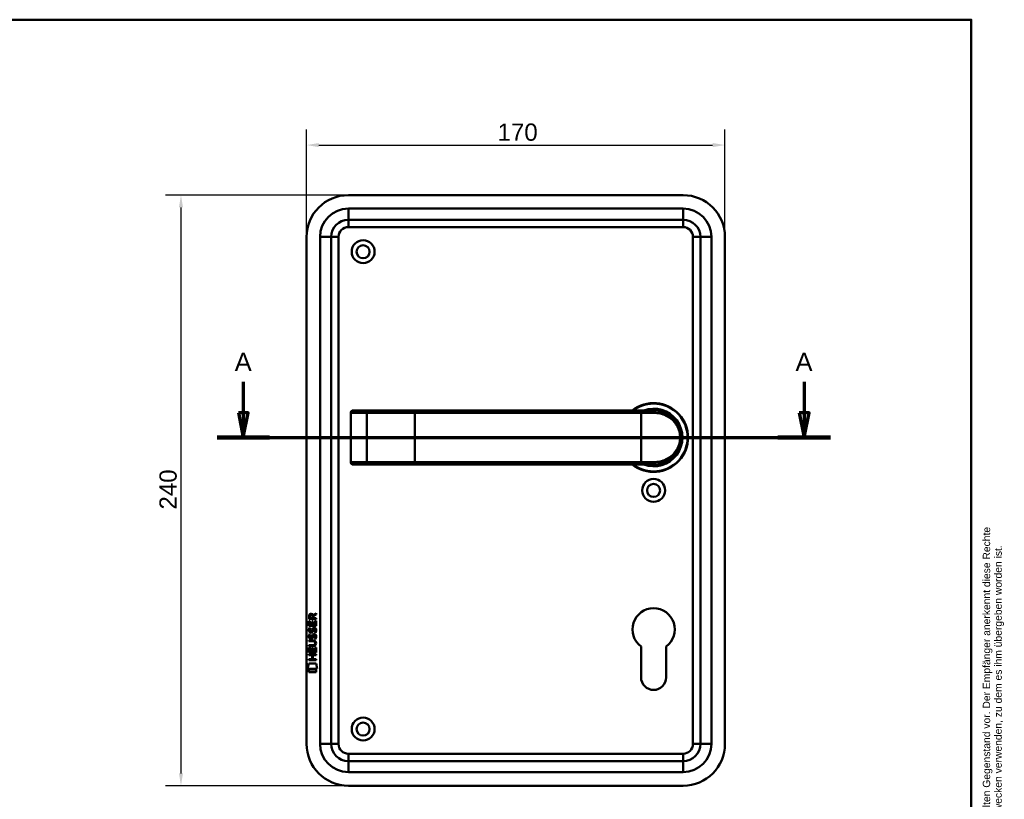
# Model space of a CAD drawing. Header units: millimetres. Extents: x 20 to 833, y 20 to 574.
# Tile 5 of 5: x 433 to 833, y 257 to 574. Entities that reach past the tile are written whole.
import ezdxf
from ezdxf.enums import TextEntityAlignment as Align

# ---------------------------------------------------------------- set-up
doc = ezdxf.new("R2010")
doc.units = ezdxf.units.MM
doc.header["$LTSCALE"] = 2
for name, color, linetype, lineweight in [('Bemaßungen(DIN)', 7, 'Continuous', 25), ('Schnittansichtslinien(DIN)', 7, 'Continuous', 70), ('Sichtbare Kanten(DIN)', 7, 'Continuous', 50), ('Sichtbare tangentiale Kanten(DIN)', 7, 'Continuous', 50), ('Skizziergeometrie(DIN)', 7, 'Continuous', 50), ('Skizzierlinie(DIN)', 7, 'Continuous', 25), ('Symbole(DIN)', 7, 'Continuous', 25)]:
    doc.layers.add(name, color=color, linetype=linetype, lineweight=lineweight)
doc.styles.add('Aktuell-DIN', font='arial.ttf')
doc.styles.add('Aktuell-DINGroßer Text', font='arial.ttf')
doc.styles.add('STANDARD-DIN~0', font='arial.ttf')
doc.styles.add('Textstil10', font='arial.ttf')
doc.styles.add('Textstil41', font='arial.ttf', dxfattribs={"width": 0.8})
doc.styles.add('Textstil83', font='arial.ttf', dxfattribs={"width": 0.8})
doc.dimstyles.new('CAD-LAN', dxfattribs={"dimscale": 2, "dimtxt": 3.5, "dimasz": 2.5, "dimexe": 3.175, "dimexo": 0, "dimgap": 0.8, "dimtad": 1, "dimrnd": 1e-08, "dimtxsty": 'STANDARD-DIN~0', "dimcen": 0.09, "dimdle": 10, "dimclrd": 250, "dimclre": 250, "dimclrt": 250, "dimadec": 0, "dimazin": 2, "dimtfac": 1, "dimtmove": 0, "dimatfit": 3, "dimfxl": 1, "dimtolj": 1, "dimtzin": 0, "dimlwd": 25, "dimlwe": 25, "dimarcsym": 0})

# ---------------------------------------------------------------- blocks, each defined once
blk = doc.blocks.new('Ränder Standardrahmen')
at = {"layer": 'Skizziergeometrie(DIN)', "flags": 128}
blk.add_lwpolyline([(10, 10), (10, 287), (410, 287), (410, 10), (10, 10)], dxfattribs=at)
blk = doc.blocks.new('Schriftfelder Heusser')
at = {"layer": 'Skizziergeometrie(DIN)'}
for p, q in [((101, 229.92), (101, 236.92)), ((101, 236.92), (291, 236.92)), ((111, 229.92), (111, 236.92)), ((123, 229.92), (123, 236.92)), ((232, 229.92), (232, 236.92)), ((256, 229.92), (256, 236.92)), ((291, 236.92), (291, 229.92)), ((101, 191.42), (101, 229.92)), ((101, 229.92), (291, 229.92)), ((111, 229.92), (111, 221.42)), ((123, 229.92), (123, 221.42)), ((232, 229.92), (232, 221.42)), ((256, 229.92), (256, 221.42)), ((291, 229.92), (291, 191.42)), ((101, 221.42), (291, 221.42)), ((150, 221.42), (150, 204.42)), ((198.85, 221.42), (198.85, 204.42)), ((216.35, 221.42), (216.35, 204.42)), ((238.35, 221.42), (238.35, 204.42)), ((278, 221.42), (278, 191.42)), ((278, 208.67), (291, 208.67)), ((101, 204.42), (291, 204.42)), ((142, 204.42), (142, 191.42)), ((236, 204.42), (236, 191.42)), ((278, 200.17), (291, 200.17)), ((291, 191.42), (101, 191.42))]:
    blk.add_line(p, q, dxfattribs=at)
at = {"layer": 'Skizzierlinie(DIN)'}
for p, q in [((113.5, 221.42), (113.5, 204.42)), ((118, 221.42), (118, 204.42)), ((162.35, 221.42), (162.35, 204.42)), ((166.85, 221.42), (166.85, 204.42)), ((113.5, 217.17), (150, 217.17)), ((162.35, 217.17), (278, 217.17)), ((113.5, 212.92), (150, 212.92)), ((162.35, 212.92), (278, 212.92)), ((113.5, 208.67), (150, 208.67)), ((162.35, 208.67), (278, 208.67))]:
    blk.add_line(p, q, dxfattribs=at)
for centre in [(115.75, 219.25), (164.6, 219.25), (115.75, 215.04), (164.6, 215.04), (115.75, 210.79), (164.6, 210.79), (115.75, 206.54), (164.6, 206.54)]:
    blk.add_circle(centre, 1.75, dxfattribs=at)
at = {"layer": 'Symbole(DIN)', "color": 7, "insert": (293.33, 191.7), "char_height": 1.5, "width": 182.3003, "attachment_point": 1, "rotation": 90, "line_spacing_factor": 0.944221, "style": 'Aktuell-DIN'}
blk.add_mtext('\\fArial|b0|i0;\\H1.5000;Die Schlossfabrik Heusser AG ist Eigentümerin dieses Dokumentes und behält sich alle Rechte an diesem und dem dargestellten Gegenstand vor. Der Empfänger anerkennt diese Rechte\\Pund wird das Dokument nicht ohne schriftliche Ermächtigung der Eigentümerin Dritten zugänglich machen oder zu anderen Zwecken verwenden, zu dem es ihm übergeben worden ist.\\P ', dxfattribs=at)
at = {"layer": 'Symbole(DIN)', "color": 179, "true_color": 0x262659, "style": 'Aktuell-DIN'}
for s, insert, char_height, attachment_point in [('Pos.', (106, 227), 2.489, 2), ('Menge', (117, 227), 2.489, 2), ('Benennung', (125.81, 225.38), 2.489, 4), ('B-Nummer', (234.74, 225.62), 2.489, 4), ('Material', (265.02, 225.62), 2.489, 5), ('\\fArial|b0|i0;a', (115.81, 219.53), 2, 5), ('\\fArial|b0|i0;e', (164.54, 219.53), 2, 5), ('\\fArial|b0|i0;Gezeichnet', (200.05, 219.23), 2, 4), ('\\fArial|b0|i0;b', (115.75, 215), 2, 5), ('\\fArial|b0|i0;f', (164.55, 215.06), 2, 5), ('\\fArial|b0|i0;Freigegeben', (199.92, 216), 2, 1), ('\\fArial|b0|i0;Projekt', (200, 211.98), 2, 1), ('\\fArial|b0|i0;c', (115.75, 211.01), 2, 5), ('\\fArial|b0|i0;g', (164.63, 211.05), 2, 5), ('\\fArial|b0|i0;d', (115.76, 206.55), 2, 5), ('\\fArial|b0|i0;h', (164.55, 206.57), 2, 5), ('\\fArial|b0|i0;CAD-Nr.', (200, 207.5), 2, 1), ('\\fArial|b0|i0;\\H2.0000;Massstab', (284.39, 206.37), 2, 5), ('\\fArial|b0|i0;\\H2.0000;Baugruppe', (143.1, 203.73), 2, 1), ('\\fArial|b0|i0;Zeichnungs-Nr.', (237, 203.5), 2, 1), ('\\fArial|b0|i0;\\H2.5000;4853 Murgenthal', (113.33, 192.46), 2.5, 7)]:
    blk.add_mtext(s, dxfattribs=dict(at, insert=insert, char_height=char_height, attachment_point=attachment_point))
at = {"layer": 'Symbole(DIN)', "color": 179, "true_color": 0x262659, "attachment_point": 5, "style": 'Aktuell-DIN'}
for s, insert, char_height, width in [('Änd.', (107.21, 213), 2.489, 12.3494), ('Änd.', (156.12, 212.76), 2.489, 12.3494), ('\\fArial|b0|i0;Änderung', (284.51, 202.33), 2, 12.1143)]:
    blk.add_mtext(s, dxfattribs=dict(at, insert=insert, char_height=char_height, width=width))
at = {"layer": 'Symbole(DIN)', "color": 7, "insert": (143.1, 196.62), "char_height": 4.5, "width": 90.18, "attachment_point": 4, "style": 'Aktuell-DIN'}
blk.add_mtext('\\fArial|b0|i0;\\W0.90;\\H4.5000;Heusser-Muschel Serie 3  EN179', dxfattribs=at)
at = {"layer": 'Symbole(DIN)', "color": 179, "true_color": 0x262659, "style": 'Textstil10'}
blk.add_attdef('ERSTELLUNGSDATUM_001', (217.23, 218.29), '', height=2, dxfattribs=at)
at = {"layer": 'Symbole(DIN)', "color": 179, "true_color": 0x262659}
for tag, height, style, p in [('AUTOR', 2.49, 'Aktuell-DIN', (240.03, 219.26)), ('KONTROLLDATUM', 2, 'Textstil10', (217.42, 215.04)), ('KONTROLLIERT_VON', 2, 'Textstil10', (239.98, 215.05))]:
    blk.add_attdef(tag, text='', height=height, dxfattribs=dict(at, style=style)).set_placement(p, align=Align.MIDDLE_LEFT)
at = {"layer": 'Symbole(DIN)', "color": 7, "style": 'Textstil83', "width": 0.8}
blk.add_attdef('Anfänglicher_Ansichtsmaßstab_001', (281.57, 213.34), '', height=2.3, dxfattribs=at)
at = {"layer": 'Symbole(DIN)', "color": 179, "true_color": 0x262659, "style": 'Textstil10'}
blk.add_attdef('PROJEKT', text='', height=2, dxfattribs=at).set_placement((217.77, 209.72), align=Align.BOTTOM_LEFT)
at = {"layer": 'Symbole(DIN)', "color": 7, "style": 'Textstil41', "width": 0.8}
blk.add_attdef('STATUS', text='', height=5, dxfattribs=at).set_placement((284.53, 195.86), align=Align.MIDDLE_CENTER)
blk = doc.blocks.new('*D21')
at = {"layer": 'Bemaßungen(DIN)', "color": 250, "linetype": 'Continuous', "lineweight": 25, "true_color": 0x3f3f3f, "transparency": 16777216}
for p, q in [((549.93, 485.7), (549.93, 529.4)), ((719.93, 485.7), (719.93, 529.4)), ((554.93, 523.05), (714.93, 523.05))]:
    blk.add_line(p, q, dxfattribs=at)
at = {"layer": 'Bemaßungen(DIN)', "color": 250, "linetype": 'Continuous', "true_color": 0x3f3f3f, "transparency": 16777216}
for points in [[(554.93, 523.88), (554.93, 522.21), (549.93, 523.05)], [(714.93, 523.88), (714.93, 522.21), (719.93, 523.05)]]:
    blk.add_solid(points, dxfattribs=at)
at = {"layer": 'Defpoints', "color": 0, "linetype": 'Continuous', "transparency": 16777216}
for p in [(719.93, 523.05), (549.93, 485.7), (719.93, 485.7)]:
    blk.add_point(p, dxfattribs=at)
at = {"layer": 'Bemaßungen(DIN)', "color": 250, "linetype": 'Continuous', "lineweight": 25, "true_color": 0x3f3f3f, "transparency": 16777216, "insert": (627.54, 531.79), "char_height": 7, "attachment_point": 1, "style": 'STANDARD-DIN~0'}
blk.add_mtext('\\A1;170', dxfattribs=at)
blk = doc.blocks.new('*D22')
at = {"layer": 'Bemaßungen(DIN)', "color": 250, "linetype": 'Continuous', "lineweight": 25, "true_color": 0x3f3f3f, "transparency": 16777216}
for p, q in [((566.93, 502.7), (492.58, 502.7)), ((498.93, 497.7), (498.93, 267.7)), ((566.93, 262.7), (492.58, 262.7))]:
    blk.add_line(p, q, dxfattribs=at)
at = {"layer": 'Bemaßungen(DIN)', "color": 250, "linetype": 'Continuous', "true_color": 0x3f3f3f, "transparency": 16777216}
for points in [[(498.1, 497.7), (499.76, 497.7), (498.93, 502.7)], [(498.1, 267.7), (499.76, 267.7), (498.93, 262.7)]]:
    blk.add_solid(points, dxfattribs=at)
at = {"layer": 'Defpoints', "color": 0, "linetype": 'Continuous', "transparency": 16777216}
for p in [(566.93, 502.7), (498.93, 262.7), (566.93, 262.7)]:
    blk.add_point(p, dxfattribs=at)
at = {"layer": 'Bemaßungen(DIN)', "color": 250, "linetype": 'Continuous', "lineweight": 25, "true_color": 0x3f3f3f, "transparency": 16777216, "insert": (490.18, 374.92), "char_height": 7, "attachment_point": 1, "rotation": 90, "style": 'STANDARD-DIN~0'}
blk.add_mtext('\\A1;240', dxfattribs=at)
blk = doc.blocks.new('2DTransSchnitt0')
at = {"layer": 'Schnittansichtslinien(DIN)', "linetype": 'Continuous'}
for p, q in [((262.12, 213.43), (262.12, 207.1)), ((376.04, 213.43), (376.04, 207.1)), ((261.12, 207.1), (262.12, 202.1)), ((263.12, 207.1), (261.12, 207.1)), ((262.12, 207.1), (262.12, 202.1)), ((262.12, 202.1), (263.12, 207.1)), ((375.04, 207.1), (376.04, 202.1)), ((377.04, 207.1), (375.04, 207.1)), ((376.04, 207.1), (376.04, 202.1)), ((376.04, 202.1), (377.04, 207.1)), ((256.79, 202.1), (381.37, 202.1))]:
    blk.add_line(p, q, dxfattribs=at)
at = {"layer": 'Schnittansichtslinien(DIN)', "linetype": 'Continuous', "lineweight": 140}
for p, q in [((256.79, 202.1), (267.46, 202.1)), ((370.7, 202.1), (381.37, 202.1))]:
    blk.add_line(p, q, dxfattribs=at)
at = {"layer": 'Schnittansichtslinien(DIN)', "linetype": 'Continuous', "flags": 128}
for points in [[(261.12, 207.1), (262.12, 202.1), (263.12, 207.1), (261.12, 207.1)], [(375.04, 207.1), (376.04, 202.1), (377.04, 207.1), (375.04, 207.1)]]:
    blk.add_lwpolyline(points, dxfattribs=at)
at = {"layer": 'Schnittansichtslinien(DIN)'}
for points in [[(261.12, 207.1), (262.12, 202.1), (263.12, 207.1), (261.12, 207.1)], [(375.04, 207.1), (376.04, 202.1), (377.04, 207.1), (375.04, 207.1)]]:
    blk.add_solid(points, dxfattribs=at)
at = {"layer": 'Schnittansichtslinien(DIN)', "char_height": 3.73, "attachment_point": 7, "style": 'Aktuell-DINGroßer Text'}
for insert in [(260.37, 215.6), (374.28, 215.6)]:
    blk.add_mtext('A', dxfattribs=dict(at, insert=insert))

msp = doc.modelspace()

# ---------------------------------------------------------------- linework, layer by layer
at = {"layer": 'Sichtbare Kanten(DIN)'}
for p, q in [((702.93, 502.7), (566.93, 502.7)), ((566.93, 492.7), (702.93, 492.7)), ((549.93, 485.7), (549.93, 279.7)), ((559.93, 279.7), (559.93, 485.7)), ((709.93, 485.7), (709.93, 279.7)), ((719.93, 279.7), (719.93, 485.7)), ((567.879, 414.2), (567.879, 394.2)), ((568.879, 415.2), (568.899, 415.2)), ((575.452, 415.2), (568.899, 415.2)), ((575.369, 415.196), (575.369, 415.196)), ((593.93, 415.2), (575.452, 415.2)), ((685.93, 415.2), (593.93, 415.2)), ((685.93, 415.2), (690.93, 415.2)), ((568.899, 393.2), (568.879, 393.2)), ((568.899, 393.2), (575.452, 393.2)), ((575.452, 393.2), (593.93, 393.2)), ((593.93, 393.2), (685.93, 393.2)), ((690.93, 393.2), (685.93, 393.2)), ((552.607, 331.976), (553.802, 332.766)), ((553.802, 332.332), (552.66, 331.577)), ((553.802, 332.766), (553.802, 332.332)), ((550.94, 327.616), (550.941, 329.62)), ((550.941, 329.62), (551.29, 329.62)), ((550.942, 330.346), (550.944, 331.66)), ((553.8, 330.344), (550.942, 330.346)), ((551.29, 329.62), (551.288, 327.993)), ((551.293, 331.616), (551.292, 330.727)), ((551.292, 330.727), (552.309, 330.727)), ((552.183, 327.992), (552.184, 329.439)), ((552.184, 329.439), (552.533, 329.439)), ((552.309, 330.727), (552.31, 331.615)), ((552.533, 329.439), (552.531, 327.992)), ((552.66, 331.577), (552.659, 330.726)), ((552.659, 330.726), (553.801, 330.725)), ((553.45, 327.991), (553.451, 329.638)), ((553.451, 329.638), (553.8, 329.638)), ((553.8, 329.638), (553.798, 327.614)), ((553.801, 330.725), (553.8, 330.344)), ((553.798, 327.614), (550.94, 327.616)), ((551.109, 324.296), (551.448, 324.195)), ((551.111, 326.842), (551.45, 326.742)), ((551.288, 327.993), (552.183, 327.992)), ((551.308, 325.51), (551.315, 325.493)), ((551.992, 325.413), (552.003, 325.43)), ((552.531, 327.992), (553.45, 327.991)), ((553.04, 326.539), (553.028, 326.539)), ((550.935, 321.765), (552.581, 321.764)), ((550.935, 321.388), (550.935, 321.765)), ((552.604, 321.387), (550.935, 321.388)), ((551.306, 322.964), (551.313, 322.947)), ((551.99, 322.866), (552.001, 322.883)), ((553.038, 323.992), (553.026, 323.992)), ((553.484, 320.602), (553.484, 320.612)), ((550.929, 315.708), (550.929, 316.085)), ((550.929, 316.085), (553.788, 316.083)), ((550.931, 316.878), (550.933, 318.882)), ((553.79, 316.876), (550.931, 316.878)), ((550.933, 319.831), (552.603, 319.829)), ((550.933, 319.454), (550.933, 319.831)), ((552.579, 319.452), (550.933, 319.454)), ((550.933, 318.882), (551.281, 318.882)), ((551.281, 318.882), (551.28, 317.255)), ((551.28, 317.255), (552.175, 317.254)), ((552.175, 317.254), (552.176, 318.701)), ((552.176, 318.701), (552.524, 318.701)), ((552.524, 318.701), (552.523, 317.254)), ((552.523, 317.254), (553.442, 317.253)), ((553.442, 317.253), (553.443, 318.9)), ((553.443, 318.9), (553.791, 318.9)), ((553.788, 316.083), (553.788, 315.705)), ((553.791, 318.9), (553.79, 316.876)), ((685.83, 306.7), (685.83, 319.275)), ((696.03, 319.275), (696.03, 306.7)), ((550.396, 310.196), (550.855, 312.329)), ((550.855, 312.329), (553.861, 312.326)), ((550.927, 313.773), (550.928, 314.15)), ((553.786, 313.771), (550.927, 313.773)), ((550.928, 314.15), (552.171, 314.149)), ((552.172, 315.707), (550.929, 315.708)), ((552.171, 314.149), (552.172, 315.707)), ((552.528, 315.706), (552.527, 314.149)), ((552.527, 314.149), (553.786, 314.148)), ((553.788, 315.705), (552.528, 315.706)), ((553.786, 314.148), (553.786, 313.771)), ((553.861, 312.326), (554.311, 310.193)), ((554.311, 310.193), (550.396, 310.196)), ((550.855, 308.768), (550.856, 309.91)), ((553.852, 308.766), (550.855, 308.768)), ((550.856, 309.91), (553.853, 309.908)), ((553.853, 309.908), (553.852, 308.766)), ((702.93, 272.7), (566.93, 272.7)), ((566.93, 262.7), (702.93, 262.7))]:
    msp.add_line(p, q, dxfattribs=at)
for centre, radius in [((572.93, 479.7), 4.65), ((572.93, 479.7), 2.65), ((690.93, 382.7), 4.65), ((690.93, 382.7), 2.65), ((572.93, 285.7), 4.65), ((572.93, 285.7), 2.65)]:
    msp.add_circle(centre, radius, dxfattribs=at)
for centre, radius, start, end in [((566.93, 485.7), 17, 90, 180), ((702.93, 485.7), 17, 0, 90), ((566.93, 485.7), 7, 90, 180), ((702.93, 485.7), 7, 0, 90), ((690.93, 404.2), 14, 231.78679, 128.21321), ((690.93, 404.2), 13.8, 232.8542, 127.1458), ((568.879, 414.2), 1, 90, 180), ((690.93, 404.2), 11.7, 250.08028, 109.91972), ((690.93, 404.2), 11.6, 251.49137, 108.50863), ((690.93, 404.2), 11.5, 253.04257, 106.95743), ((690.93, 404.2), 11.3, 256.76803, 103.23197), ((703.578, 416.57), 8.725, 254.07765, 254.08013), ((700.988, 406.431), 0.85, 48.70094, 48.70407), ((700.988, 406.431), 0.85, 336.31546, 336.31943), ((700.988, 401.968), 0.85, 23.68057, 23.80877), ((568.879, 394.2), 1, 180, 270), ((690.93, 326.2), 8.6, 306.37184, 233.62816), ((690.93, 306.7), 5.1, 180, 0), ((566.93, 279.7), 17, 180, 270), ((566.93, 279.7), 7, 180, 270), ((702.93, 279.7), 17, 270, 0), ((702.93, 279.7), 7, 270, 0)]:
    msp.add_arc(centre, radius, start, end, dxfattribs=at)
for centre, major_axis, ratio, start_param, end_param in [((552.471, 330.843), (-0.976, 1.274), 0.5180415, 5.9043613, 6.8771057), ((551.078, 330.762), (-1.242, -1.64), 0.5994938, 2.7365723, 3.5673799), ((552.574, 328.621), (1.103, 3.296), 0.2312948, 2.8124619, 2.8734213), ((552.053, 326.304), (0.574, 1.004), 0.5438409, 2.7534304, 3.2137241), ((551.933, 325.437), (0.098, 0.139), 0.3641716, 4.4844927, 4.7925708), ((552.38, 324.852), (0.839, 1.642), 0.4591024, 5.9761877, 6.4975755), ((552.658, 326.321), (1.192, 3.54), 0.2215161, 2.8263053, 2.8854462), ((552.059, 323.767), (0.583, 1.012), 0.541605, 2.7569093, 3.2147406), ((551.931, 322.891), (0.098, 0.139), 0.3641716, 4.4844927, 4.7925708), ((548.764, 324.134), (4.808, -4.323), 0.3742014, 5.888113, 6.6064523), ((548.76, 317.09), (4.814, 4.313), 0.3742661, 5.9599282, 6.6783921), ((530.051, 340.439), (23.266, -20.361), 0.1371339, 6.127502, 6.402435), ((552.38, 322.308), (0.838, 1.64), 0.4594521, 5.9760112, 6.497704)]:
    msp.add_ellipse(centre, major_axis=major_axis, ratio=ratio, start_param=start_param, end_param=end_param, dxfattribs=at)
for points, knots in [([(690.93, 393.2), (691.795, 393.2), (693.51, 393.407), (696.593, 394.533), (699.664, 396.997), (701.58, 400.599), (702.046, 404.19), (701.762, 406.427), (701.255, 408.059), (700.592, 409.566), (699.065, 411.885), (696.594, 413.866), (693.507, 414.993), (691.795, 415.2), (690.93, 415.2)], [-3.4261334, -3.4261334, -3.4261334, -3.4261334, -3.1814096, -2.9366858, -2.4472382, -1.9577905, -1.7130667, -1.4683429, -1.345981, -1.2236191, -0.9788953, -0.4894476, -0.2447238, 0, 0, 0, 0]), ([(553.484, 320.612), (553.484, 320.658), (553.482, 320.705), (553.466, 320.841), (553.443, 320.928), (553.369, 321.079), (553.323, 321.14), (553.203, 321.246), (553.132, 321.286), (552.915, 321.37), (552.755, 321.387), (552.604, 321.387)], [-0.13394602, -0.13394602, -0.13394602, -0.13394602, -0.11996159, -0.11996159, -0.09310912, -0.09310912, -0.06964663, -0.06964663, -0.04519613, -0.04519613, 0, 0, 0, 0])]:
    msp.add_open_spline(points, degree=3, knots=knots, dxfattribs=at)
for points in [[(550.944, 331.66), (550.958, 332.101), (551.19, 332.563), (551.803, 332.563)], [(552.31, 331.615), (552.31, 331.888), (552.223, 332.213), (551.808, 332.214)], [(550.988, 325.364), (550.897, 325.604), (550.868, 325.838), (550.91, 326.166)], [(550.908, 323.619), (550.926, 323.759), (550.968, 323.965), (551.038, 324.139)], [(550.91, 326.166), (550.928, 326.305), (550.97, 326.512), (551.04, 326.685)], [(551.547, 324.903), (551.324, 324.936), (551.094, 325.081), (550.988, 325.364)], [(551.038, 324.139), (551.058, 324.188), (551.109, 324.296), (551.109, 324.296)], [(551.04, 326.685), (551.06, 326.735), (551.111, 326.842), (551.111, 326.842)], [(551.295, 326.277), (551.231, 326.025), (551.225, 325.801), (551.283, 325.584)], [(551.448, 324.195), (551.448, 324.195), (551.328, 323.869), (551.293, 323.731)], [(551.45, 326.742), (551.45, 326.742), (551.33, 326.415), (551.295, 326.277)], [(551.52, 325.28), (551.667, 325.221), (551.855, 325.256), (551.961, 325.371)], [(551.702, 324.89), (551.601, 324.892), (551.58, 324.898), (551.547, 324.903)], [(552.33, 325.255), (552.214, 325.045), (552.019, 324.886), (551.702, 324.89)], [(552.003, 325.43), (552.071, 325.539), (552.128, 325.703), (552.183, 325.948)], [(552.181, 323.401), (552.265, 323.769), (552.367, 323.981), (552.508, 324.148)], [(552.183, 325.948), (552.267, 326.316), (552.369, 326.527), (552.511, 326.695)], [(552.522, 325.797), (552.468, 325.558), (552.406, 325.393), (552.33, 325.255)], [(552.508, 324.148), (552.601, 324.258), (552.732, 324.331), (552.911, 324.355)], [(552.511, 326.695), (552.603, 326.805), (552.734, 326.877), (552.913, 326.901)], [(552.571, 325.996), (552.563, 325.966), (552.523, 325.8), (552.522, 325.797)], [(552.757, 326.421), (552.686, 326.333), (552.626, 326.194), (552.571, 325.996)], [(553.028, 326.539), (552.907, 326.539), (552.831, 326.506), (552.757, 326.421)], [(552.911, 324.355), (553.199, 324.393), (553.482, 324.293), (553.675, 323.976)], [(552.913, 326.901), (553.201, 326.94), (553.484, 326.839), (553.677, 326.523)], [(553.232, 324.956), (553.232, 324.956), (553.387, 325.21), (553.446, 325.495)], [(553.601, 324.87), (553.58, 324.874), (553.232, 324.956), (553.232, 324.956)], [(553.446, 325.495), (553.515, 325.828), (553.514, 326.104), (553.408, 326.301)], [(553.825, 325.588), (553.796, 325.257), (553.638, 324.927), (553.601, 324.87)], [(553.677, 326.523), (553.787, 326.342), (553.841, 326.123), (553.841, 325.853)], [(553.841, 325.853), (553.841, 325.769), (553.834, 325.683), (553.825, 325.588)], [(550.986, 322.817), (550.895, 323.058), (550.866, 323.291), (550.908, 323.619)], [(551.545, 322.356), (551.322, 322.389), (551.092, 322.535), (550.986, 322.817)], [(551.293, 323.731), (551.229, 323.478), (551.223, 323.254), (551.281, 323.038)], [(551.518, 322.734), (551.665, 322.674), (551.853, 322.71), (551.959, 322.824)], [(551.7, 322.344), (551.599, 322.345), (551.578, 322.352), (551.545, 322.356)], [(552.328, 322.708), (552.212, 322.498), (552.017, 322.34), (551.7, 322.344)], [(552.001, 322.883), (552.069, 322.993), (552.126, 323.156), (552.181, 323.401)], [(552.52, 323.251), (552.466, 323.011), (552.404, 322.846), (552.328, 322.708)], [(552.569, 323.45), (552.561, 323.419), (552.521, 323.253), (552.52, 323.251)], [(552.755, 323.875), (552.684, 323.786), (552.624, 323.648), (552.569, 323.45)], [(553.026, 323.992), (552.905, 323.993), (552.829, 323.96), (552.755, 323.875)], [(553.23, 322.41), (553.23, 322.41), (553.385, 322.664), (553.444, 322.948)], [(553.599, 322.323), (553.578, 322.328), (553.23, 322.41), (553.23, 322.41)], [(553.444, 322.948), (553.513, 323.282), (553.512, 323.558), (553.406, 323.755)], [(553.823, 323.041), (553.794, 322.71), (553.636, 322.381), (553.599, 322.323)], [(553.675, 323.976), (553.785, 323.796), (553.839, 323.577), (553.839, 323.307)], [(553.839, 323.307), (553.839, 323.222), (553.832, 323.136), (553.823, 323.041)]]:
    msp.add_open_spline(points, degree=3, dxfattribs=at)
at = {"layer": 'Sichtbare tangentiale Kanten(DIN)'}
for p, q in [((702.93, 497.2), (566.93, 497.2)), ((566.93, 497.2), (566.93, 492.7)), ((702.93, 497.2), (702.93, 492.7)), ((566.93, 489.7), (566.93, 492.7)), ((702.93, 489.7), (702.93, 492.7)), ((566.93, 489.7), (702.93, 489.7)), ((555.43, 485.7), (555.43, 279.7)), ((555.43, 485.7), (559.93, 485.7)), ((562.93, 485.7), (559.93, 485.7)), ((562.93, 279.7), (562.93, 485.7)), ((706.93, 485.7), (706.93, 279.7)), ((706.93, 485.7), (709.93, 485.7)), ((714.43, 485.7), (709.93, 485.7)), ((714.43, 279.7), (714.43, 485.7)), ((567.937, 414.2), (567.879, 414.2)), ((567.937, 394.2), (567.937, 414.2)), ((567.937, 414.2), (574.491, 414.2)), ((574.491, 394.2), (574.491, 414.2)), ((574.491, 414.2), (593.93, 414.2)), ((593.93, 415.2), (593.93, 414.2)), ((593.93, 414.2), (685.93, 414.2)), ((593.93, 414.2), (593.93, 394.2)), ((685.93, 415.2), (685.93, 414.2)), ((691.193, 414.2), (685.93, 414.2)), ((685.93, 414.2), (685.93, 394.2)), ((567.879, 394.2), (567.937, 394.2)), ((574.491, 394.2), (567.937, 394.2)), ((593.93, 394.2), (574.491, 394.2)), ((593.93, 393.2), (593.93, 394.2)), ((685.93, 394.2), (593.93, 394.2)), ((685.93, 393.2), (685.93, 394.2)), ((685.93, 394.2), (691.193, 394.2)), ((559.93, 279.7), (555.43, 279.7)), ((559.93, 279.7), (562.93, 279.7)), ((709.93, 279.7), (706.93, 279.7)), ((709.93, 279.7), (714.43, 279.7)), ((702.93, 275.7), (566.93, 275.7)), ((566.93, 272.7), (566.93, 275.7)), ((566.93, 272.7), (566.93, 268.2)), ((702.93, 272.7), (702.93, 275.7)), ((702.93, 272.7), (702.93, 268.2)), ((566.93, 268.2), (702.93, 268.2))]:
    msp.add_line(p, q, dxfattribs=at)
for centre, radius, start, end in [((566.93, 485.7), 11.5, 90, 180), ((702.93, 485.7), 11.5, 0, 90), ((566.93, 485.7), 4, 90, 180), ((702.93, 485.7), 4, 0, 90), ((566.93, 279.7), 11.5, 180, 270), ((566.93, 279.7), 4, 180, 270), ((702.93, 279.7), 4, 270, 0), ((702.93, 279.7), 11.5, 270, 0)]:
    msp.add_arc(centre, radius, start, end, dxfattribs=at)
for centre, major_axis, ratio, start_param, end_param in [((568.899, 414.2), (0, 1), 0.9612617, 0, 1.5707963), ((575.452, 414.2), (0, 1), 0.9612617, 0, 1.5707963), ((690.93, 414.2), (0, 1), 0.2631579, 4.712389, 6.2831853), ((568.899, 394.2), (0, -1), 0.9612617, 4.712389, 6.2831853), ((575.452, 394.2), (0, -1), 0.9612617, 4.712389, 6.2831853), ((690.93, 394.2), (0, -1), 0.2631579, 0, 1.5707963)]:
    msp.add_ellipse(centre, major_axis=major_axis, ratio=ratio, start_param=start_param, end_param=end_param, dxfattribs=at)
msp.add_open_spline([(691.193, 414.2), (692.021, 414.2), (692.841, 414.106), (693.619, 413.931), (694.398, 413.756), (695.136, 413.5), (695.826, 413.179), (697.204, 412.537), (698.387, 411.637), (699.337, 410.534), (699.812, 409.982), (700.23, 409.379), (700.581, 408.722), (700.756, 408.393), (700.915, 408.051), (701.055, 407.694), (701.195, 407.337), (701.316, 406.966), (701.415, 406.584), (701.613, 405.818), (701.722, 405.005), (701.72, 404.19), (701.719, 403.375), (701.607, 402.559), (701.411, 401.796), (701.019, 400.272), (700.284, 398.962), (699.329, 397.859), (698.373, 396.756), (697.201, 395.86), (695.825, 395.22), (695.137, 394.9), (694.399, 394.644), (693.62, 394.469), (692.841, 394.294), (692.021, 394.2), (691.193, 394.2)], degree=3, knots=[0, 0, 0, 0, 0.2447238, 0.2447238, 0.2447238, 0.4894476, 0.4894476, 0.4894476, 0.9788953, 0.9788953, 0.9788953, 1.2236191, 1.2236191, 1.2236191, 1.345981, 1.345981, 1.345981, 1.4683429, 1.4683429, 1.4683429, 1.7130667, 1.7130667, 1.7130667, 1.9577905, 1.9577905, 1.9577905, 2.4472382, 2.4472382, 2.4472382, 2.9366858, 2.9366858, 2.9366858, 3.1814096, 3.1814096, 3.1814096, 3.4261334, 3.4261334, 3.4261334, 3.4261334], dxfattribs=at)

# ---------------------------------------------------------------- block references
at = {"xscale": 2, "yscale": 2, "zscale": 2}
msp.add_blockref('Ränder Standardrahmen', (0, 0), dxfattribs=at)
msp.add_blockref('Schriftfelder Heusser', (238, -362.833), dxfattribs=at).add_auto_attribs({'ERSTELLUNGSDATUM_001': '02.01.2021', 'Anfänglicher_Ansichtsmaßstab_001': '1 : 2'})
at = {"layer": 'Schnittansichtslinien(DIN)', "xscale": 2, "yscale": 2, "zscale": 2}
msp.add_blockref('2DTransSchnitt0', (0, 0), dxfattribs=at)

# ---------------------------------------------------------------- dimensions: what is measured, and where the dimension line sits
at = {"layer": 'Bemaßungen(DIN)', "color": 250, "linetype": 'Continuous', "lineweight": 25, "true_color": 0x3f3f3f}
for base, p1, p2, angle, picture, middle in [((719.93, 523.045), (549.93, 485.7), (719.93, 485.7), 180, '*D21', (634.93, 523.045)), ((498.93, 262.7), (566.93, 502.7), (566.93, 262.7), 90, '*D22', (498.93, 382.7))]:
    dim = msp.add_linear_dim(base=base, p1=p1, p2=p2, angle=angle, dimstyle='CAD-LAN', override={"dimgap": 0.8, "dimdec": 2, "dimtol": 0, "dimlim": 0, "dimtp": 0, "dimtm": 0, "dimtdec": 2, "dimtofl": 0, "dimatfit": 1}, dxfattribs=at)
    dim.commit()
    dim.dimension.update_dxf_attribs({"geometry": picture, "text_midpoint": middle, "dimtype": 160})

doc.saveas('drawing.dxf')
